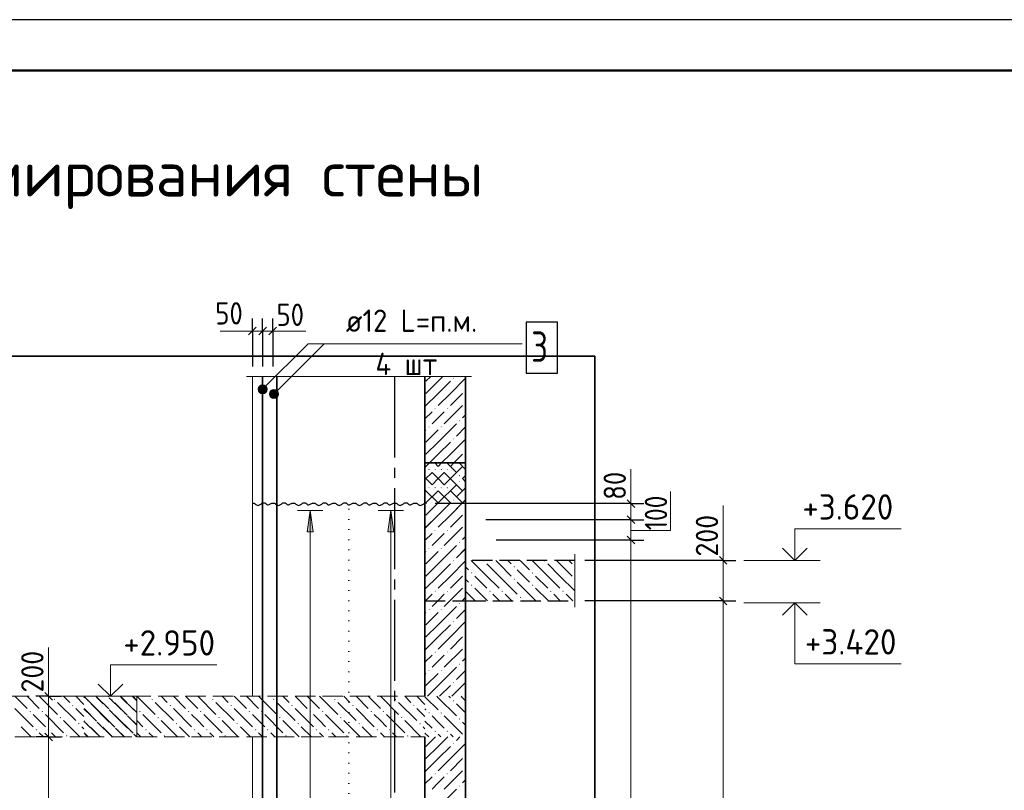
# Model space of a CAD drawing. Header units: millimetres. Extents: x 0 to 50400, y 0 to 35640.
# Tile 12 of 13: x 27221 to 38863, y 26524 to 35640. Entities that reach past the tile are written whole.
import ezdxf

# ---------------------------------------------------------------- set-up
doc = ezdxf.new("R2010")
doc.units = ezdxf.units.MM
for name, pattern in [('______2', [324, 240, -84]), ('______5', [1320, 960, -120, 120, -120]), ('______9', [120, 0, -120])]:
    doc.linetypes.add(name, pattern=pattern)
for name, color, linetype, lineweight in [('Standard', 7, 'Continuous', 25), ('Высотные отметки', 7, 'Continuous', 25), ('ЖБ Лестница', 52, 'Continuous', 25), ('ЖБ Перекрытие верхний уровень', 7, 'Continuous', 35), ('ЖБ Стена верхний уровень', 7, 'Continuous', 35), ('Заголовок чертежа', 7, 'Continuous', 25), ('Общий02', 7, 'Continuous', 18), ('Позиционная метка линия выноска', 7, 'Continuous', 13), ('Позиционная метка номер позиции', 7, 'Continuous', 13), ('Примечания', 7, 'Continuous', 13), ('Размерная линия_ общее', 7, 'Continuous', 13), ('Сечения символ', 7, 'Continuous', 25)]:
    doc.layers.add(name, color=color, linetype=linetype, lineweight=lineweight)
doc.layers.add('Оси', color=7, linetype='______5', true_color=0x656565)
doc.layers.add('Стена обрамление Г-обр.', color=7, linetype='Continuous', true_color=0xa0a0a0)
doc.layers.add('Размерная выноска', color=7, linetype='Continuous')
doc.styles.add('ISOCPEUR', font='txt')

msp = doc.modelspace()

# ---------------------------------------------------------------- hatches: boundary and pattern name
at = {"layer": 'ЖБ Лестница', "linetype": 'Continuous', "lineweight": 18, "transparency": 33554687}
for points in [[(27625, 27600), (27633, 27607), (27641, 27600), (27633, 27592)], [(28022, 27583), (28029, 27591), (28037, 27583), (28029, 27575)], [(28303, 27594), (28311, 27602), (28319, 27594), (28311, 27586)], [(28778, 27600), (28786, 27607), (28794, 27600), (28786, 27592)], [(29498, 27600), (29506, 27607), (29514, 27600), (29506, 27592)], [(30218, 27600), (30226, 27607), (30234, 27600), (30226, 27592)], [(30938, 27600), (30946, 27607), (30954, 27600), (30946, 27592)], [(31658, 27600), (31666, 27607), (31674, 27600), (31666, 27592)], [(32342, 27583), (32349, 27591), (32357, 27583), (32349, 27575)], [(27841, 27528), (27849, 27535), (27857, 27528), (27849, 27520)], [(28238, 27511), (28245, 27519), (28253, 27511), (28245, 27503)], [(28519, 27522), (28527, 27530), (28535, 27522), (28527, 27514)], [(28994, 27528), (29002, 27535), (29010, 27528), (29002, 27520)], [(29714, 27528), (29722, 27535), (29730, 27528), (29722, 27520)], [(30434, 27528), (30442, 27535), (30450, 27528), (30442, 27520)], [(31154, 27528), (31162, 27535), (31170, 27528), (31162, 27520)], [(31874, 27528), (31882, 27535), (31890, 27528), (31882, 27520)], [(27337, 27456), (27345, 27463), (27353, 27456), (27345, 27448)], [(27481, 27456), (27489, 27463), (27497, 27456), (27489, 27448)], [(27697, 27384), (27705, 27391), (27713, 27384), (27705, 27376)], [(28094, 27367), (28101, 27375), (28109, 27367), (28101, 27359)], [(28303, 27450), (28311, 27458), (28319, 27450), (28311, 27442)], [(28454, 27439), (28461, 27447), (28469, 27439), (28461, 27431)], [(28519, 27378), (28527, 27386), (28535, 27378), (28527, 27370)], [(28598, 27439), (28605, 27446), (28605, 27431)], [(28634, 27456), (28642, 27463), (28650, 27456), (28642, 27448)], [(28850, 27384), (28858, 27391), (28866, 27384), (28858, 27376)], [(29210, 27456), (29218, 27463), (29226, 27456), (29218, 27448)], [(29354, 27456), (29362, 27463), (29370, 27456), (29362, 27448)], [(29570, 27384), (29578, 27391), (29586, 27384), (29578, 27376)], [(29930, 27456), (29938, 27463), (29946, 27456), (29938, 27448)], [(30074, 27456), (30082, 27463), (30090, 27456), (30082, 27448)], [(30290, 27384), (30298, 27391), (30306, 27384), (30298, 27376)], [(30650, 27456), (30658, 27463), (30666, 27456), (30658, 27448)], [(30794, 27456), (30802, 27463), (30810, 27456), (30802, 27448)], [(31010, 27384), (31018, 27391), (31026, 27384), (31018, 27376)], [(31370, 27456), (31378, 27463), (31386, 27456), (31378, 27448)], [(31514, 27456), (31522, 27463), (31530, 27456), (31522, 27448)], [(31730, 27384), (31738, 27391), (31746, 27384), (31738, 27376)], [(32054, 27439), (32061, 27447), (32069, 27439), (32061, 27431)], [(32198, 27439), (32205, 27447), (32213, 27439), (32205, 27431)], [(32414, 27367), (32421, 27375), (32429, 27367), (32421, 27359)], [(27409, 27240), (27417, 27247), (27425, 27240), (27417, 27232)], [(27553, 27240), (27561, 27247), (27569, 27240), (27561, 27232)], [(27913, 27312), (27921, 27319), (27929, 27312), (27921, 27304)], [(28015, 27306), (28023, 27314), (28031, 27306), (28023, 27298)], [(28159, 27306), (28167, 27314), (28175, 27306), (28167, 27298)], [(28310, 27295), (28317, 27303), (28325, 27295), (28317, 27287)], [(28375, 27234), (28383, 27242), (28391, 27234), (28383, 27226)], [(28706, 27240), (28714, 27247), (28722, 27240), (28714, 27232)], [(29066, 27312), (29074, 27319), (29082, 27312), (29074, 27304)], [(29282, 27240), (29290, 27247), (29298, 27240), (29290, 27232)], [(29426, 27240), (29434, 27247), (29442, 27240), (29434, 27232)], [(29786, 27312), (29794, 27319), (29802, 27312), (29794, 27304)], [(30002, 27240), (30010, 27247), (30018, 27240), (30010, 27232)], [(30146, 27240), (30154, 27247), (30162, 27240), (30154, 27232)], [(30506, 27312), (30514, 27319), (30522, 27312), (30514, 27304)], [(30722, 27240), (30730, 27247), (30738, 27240), (30730, 27232)], [(30866, 27240), (30874, 27247), (30882, 27240), (30874, 27232)], [(31226, 27312), (31234, 27319), (31242, 27312), (31234, 27304)], [(31442, 27240), (31450, 27247), (31458, 27240), (31450, 27232)], [(31586, 27240), (31594, 27247), (31602, 27240), (31594, 27232)], [(31946, 27312), (31954, 27319), (31962, 27312), (31954, 27304)], [(27769, 27168), (27777, 27175), (27785, 27168), (27777, 27160)], [(28170, 27156), (28173, 27159), (28176, 27156)], [(28526, 27223), (28533, 27231), (28541, 27223), (28533, 27215)], [(28591, 27162), (28599, 27170), (28606, 27163), (28606, 27161), (28601, 27156), (28598, 27156)], [(28922, 27168), (28930, 27175), (28938, 27168), (28930, 27160)], [(29642, 27168), (29650, 27175), (29658, 27168), (29650, 27160)], [(30362, 27168), (30370, 27175), (30378, 27168), (30370, 27160)], [(31082, 27168), (31090, 27175), (31098, 27168), (31090, 27160)], [(31802, 27168), (31810, 27175), (31818, 27168), (31810, 27160)], [(32126, 27223), (32133, 27231), (32141, 27223), (32133, 27215)], [(32270, 27223), (32277, 27231), (32285, 27223), (32277, 27215)], [(32490, 27156), (32493, 27158), (32493, 27156)]]:
    msp.add_hatch(color=7, dxfattribs=at).paths.add_polyline_path(points, flags=16)
at = {"layer": 'ЖБ Перекрытие верхний уровень', "linetype": 'Continuous', "lineweight": 18, "transparency": 33554687}
for points in [[(32054, 30319), (32061, 30327), (32069, 30319), (32061, 30311)], [(32198, 30319), (32205, 30327), (32213, 30319), (32205, 30311)], [(32414, 30247), (32421, 30255), (32429, 30247), (32421, 30239)], [(32126, 30103), (32133, 30111), (32141, 30103), (32133, 30095)], [(32270, 30103), (32277, 30111), (32285, 30103), (32277, 30095)], [(32486, 30031), (32493, 30038), (32493, 30023)], [(32487, 29815), (32493, 29820), (32493, 29809)], [(32127, 29599), (32133, 29605), (32139, 29599), (32133, 29593)], [(32271, 29599), (32277, 29605), (32283, 29599), (32277, 29593)], [(32487, 29671), (32493, 29676), (32493, 29665)], [(32415, 29455), (32421, 29461), (32427, 29455), (32421, 29449)], [(32055, 29383), (32061, 29389), (32067, 29383), (32061, 29377)], [(32199, 29383), (32205, 29389), (32211, 29383), (32205, 29377)], [(32343, 29239), (32349, 29245), (32355, 29239), (32349, 29233)], [(32702, 29239), (32706, 29244), (32712, 29244), (32717, 29239), (32709, 29231)], [(33422, 29239), (33426, 29244), (33432, 29244), (33437, 29239), (33429, 29231)], [(33062, 29167), (33069, 29175), (33077, 29167), (33069, 29159)], [(33782, 29167), (33783, 29168), (33783, 29165)], [(32487, 29095), (32493, 29100), (32493, 29089)], [(32558, 29095), (32565, 29103), (32573, 29095), (32565, 29087)], [(33062, 29023), (33069, 29031), (33077, 29023), (33069, 29015)], [(33278, 29095), (33285, 29103), (33293, 29095), (33285, 29087)], [(33782, 29023), (33783, 29024), (33783, 29021)], [(32127, 28879), (32133, 28885), (32139, 28879), (32133, 28873)], [(32271, 28879), (32277, 28885), (32283, 28879), (32277, 28873)], [(32487, 28951), (32493, 28956), (32493, 28945)], [(32558, 28951), (32565, 28959), (32573, 28951), (32565, 28943)], [(32774, 28879), (32781, 28887), (32789, 28879), (32781, 28871)], [(32918, 28879), (32925, 28887), (32933, 28879), (32925, 28871)], [(33278, 28951), (33285, 28959), (33293, 28951), (33285, 28943)], [(33494, 28879), (33501, 28887), (33509, 28879), (33501, 28871)], [(33638, 28879), (33645, 28887), (33653, 28879), (33645, 28871)], [(33134, 28807), (33141, 28815), (33149, 28807), (33141, 28799)]]:
    msp.add_hatch(color=7, dxfattribs=at).paths.add_polyline_path(points, flags=16)
at = {"layer": 'ЖБ Стена верхний уровень', "linetype": 'Continuous', "lineweight": 18, "transparency": 33554687}
for points in [[(32343, 31399), (32349, 31405), (32355, 31399), (32349, 31393)], [(32487, 31255), (32493, 31261), (32493, 31249)], [(32487, 31111), (32493, 31117), (32493, 31105)], [(32127, 31039), (32133, 31045), (32139, 31039), (32133, 31033)], [(32271, 31039), (32277, 31045), (32283, 31039), (32277, 31033)], [(32415, 30895), (32421, 30901), (32427, 30895), (32421, 30889)], [(32055, 30823), (32061, 30829), (32067, 30823), (32061, 30817)], [(32199, 30823), (32205, 30829), (32211, 30823), (32205, 30817)], [(32343, 30679), (32349, 30685), (32355, 30679), (32349, 30673)], [(32487, 30535), (32493, 30541), (32493, 30529)], [(32487, 30391), (32492, 30396), (32493, 30396), (32493, 30385)], [(32492, 30396), (32493, 30397), (32493, 30396)], [(32127, 30319), (32133, 30325), (32139, 30319), (32133, 30313)], [(32271, 30319), (32277, 30325), (32283, 30319), (32277, 30313)], [(32415, 30175), (32421, 30181), (32427, 30175), (32421, 30169)], [(32055, 30103), (32061, 30109), (32067, 30103), (32061, 30097)], [(32199, 30103), (32205, 30109), (32211, 30103), (32205, 30097)], [(32343, 29959), (32349, 29965), (32355, 29959), (32349, 29953)], [(32487, 29815), (32493, 29821), (32493, 29809)], [(32127, 29599), (32133, 29605), (32139, 29599), (32133, 29593)], [(32271, 29599), (32277, 29605), (32283, 29599), (32277, 29593)], [(32487, 29671), (32493, 29677), (32493, 29665)], [(32415, 29455), (32421, 29461), (32427, 29455), (32421, 29449)], [(32055, 29383), (32061, 29389), (32067, 29383), (32061, 29377)], [(32199, 29383), (32205, 29389), (32211, 29383), (32205, 29377)], [(32343, 29239), (32349, 29245), (32355, 29239), (32349, 29233)], [(32487, 29095), (32493, 29101), (32493, 29089)], [(32127, 28879), (32133, 28885), (32139, 28879), (32133, 28873)], [(32271, 28879), (32277, 28885), (32283, 28879), (32277, 28873)], [(32487, 28951), (32493, 28957), (32493, 28945)], [(32055, 28663), (32061, 28669), (32067, 28663), (32061, 28657)], [(32199, 28663), (32205, 28669), (32211, 28663), (32205, 28657)], [(32415, 28735), (32421, 28741), (32427, 28735), (32421, 28729)], [(32343, 28519), (32349, 28525), (32355, 28519), (32349, 28513)], [(32487, 28375), (32493, 28381), (32493, 28369)], [(32487, 28231), (32493, 28237), (32493, 28225)], [(32127, 28159), (32133, 28165), (32139, 28159), (32133, 28153)], [(32271, 28159), (32277, 28165), (32283, 28159), (32277, 28153)], [(32055, 27943), (32061, 27949), (32067, 27943), (32061, 27937)], [(32199, 27943), (32205, 27949), (32211, 27943), (32205, 27937)], [(32415, 28015), (32421, 28021), (32427, 28015), (32421, 28009)], [(32343, 27799), (32349, 27805), (32355, 27799), (32349, 27793)], [(32487, 27655), (32493, 27661), (32493, 27649)], [(32493, 27516), (32493, 27517), (32493, 27505), (32493, 27505)], [(32343, 27079), (32349, 27085), (32355, 27079), (32349, 27073)], [(32487, 26935), (32493, 26941), (32493, 26929)], [(32487, 26791), (32493, 26797), (32493, 26785)], [(32127, 26719), (32133, 26725), (32139, 26719), (32133, 26713)], [(32271, 26719), (32277, 26725), (32283, 26719), (32277, 26713)], [(32415, 26575), (32421, 26581), (32427, 26575), (32421, 26569)]]:
    msp.add_hatch(color=7, dxfattribs=at).paths.add_polyline_path(points, flags=16)
at = {"layer": 'Общий02', "linetype": 'Continuous', "lineweight": 13, "transparency": 33554687}
for points in [[(30621, 29582), (30657, 29834), (30693, 29582)], [(31573, 29582), (31609, 29834), (31645, 29582)]]:
    msp.add_hatch(color=7, dxfattribs=at).paths.add_polyline_path(points, flags=16)
at = {"layer": 'Позиционная метка линия выноска', "linetype": 'Continuous', "lineweight": 13, "transparency": 33554687}
for points in [[(30145, 31254), (30080, 31320), (30055, 31306)], [(30145, 31282), (30107, 31320), (30080, 31320)], [(30145, 31282), (30080, 31320), (30145, 31254)], [(30107, 31320), (30145, 31282), (30132, 31306)], [(30132, 31230), (30055, 31306), (30041, 31282)], [(30132, 31230), (30041, 31282), (30107, 31216)], [(30107, 31216), (30041, 31282), (30041, 31254)], [(30107, 31216), (30041, 31254), (30080, 31216)], [(30080, 31216), (30041, 31254), (30055, 31230)], [(30145, 31254), (30055, 31306), (30132, 31230)], [(30266, 31172), (30190, 31249), (30176, 31224)], [(30266, 31172), (30176, 31224), (30241, 31159)], [(30241, 31159), (30176, 31224), (30176, 31197)], [(30280, 31197), (30214, 31263), (30190, 31249)], [(30280, 31197), (30190, 31249), (30266, 31172)], [(30280, 31224), (30241, 31263), (30214, 31263)], [(30280, 31224), (30214, 31263), (30280, 31197)], [(30241, 31263), (30280, 31224), (30266, 31249)], [(30241, 31159), (30176, 31197), (30214, 31159)], [(30214, 31159), (30176, 31197), (30190, 31172)]]:
    msp.add_hatch(color=7, dxfattribs=at).paths.add_polyline_path(points)

# ---------------------------------------------------------------- linework, layer by layer
at = {"layer": 'Standard', "color": 7, "linetype": 'Continuous', "lineweight": -3, "transparency": 33554687}
for p, q in [((29973, 31957), (29973, 32107)), ((30093, 31957), (30093, 32107)), ((30213, 31957), (30213, 32107)), ((29973, 31957), (29973, 31807)), ((29973, 31957), (29973, 31539)), ((30093, 31957), (30093, 31807)), ((30093, 31957), (30093, 31539)), ((30213, 31957), (30213, 31807)), ((30213, 31957), (30213, 31539)), ((34449, 29916), (34299, 29916)), ((34449, 29916), (34599, 29916)), ((34449, 29724), (34299, 29724)), ((34449, 29724), (34599, 29724)), ((34449, 29484), (34299, 29484)), ((34449, 29484), (34599, 29484))]:
    msp.add_line(p, q, dxfattribs=at)
at = {"layer": 'Standard', "color": 7, "linetype": 'Continuous', "lineweight": 13, "transparency": 33554687}
for p, q in [((29973, 31957), (29883, 31957)), ((29973, 31957), (30093, 31957)), ((30093, 31957), (30213, 31957)), ((30213, 31957), (30303, 31957)), ((34449, 29916), (34449, 30006)), ((34449, 29724), (34449, 29484)), ((34449, 29484), (34449, 20364))]:
    msp.add_line(p, q, dxfattribs=at)
at = {"layer": 'Standard', "color": 7, "linetype": 'Continuous', "lineweight": 25, "transparency": 33554687}
for p, q in [((29928, 31912), (30018, 32002)), ((30048, 31912), (30138, 32002)), ((30168, 31912), (30258, 32002)), ((34404, 29961), (34494, 29871)), ((34404, 29769), (34494, 29679)), ((34404, 29529), (34494, 29439))]:
    msp.add_line(p, q, dxfattribs=at)
msp.add_lwpolyline([(0, 0), (50400, 0), (50400, 35640), (0, 35640), (0, 0)], close=True, dxfattribs=at)
at = {"layer": 'Standard', "color": 7, "linetype": 'Continuous', "lineweight": 13, "transparency": 33554687}
for points in [[(50400, 35640), (0, 35640), (0, 0), (50400, 0), (50400, 35640)], [(34449, 29916), (34449, 29846), (34449, 29846), (34449, 29794), (34449, 29794), (34449, 29724)]]:
    msp.add_lwpolyline(points, dxfattribs=at)
at = {"layer": 'Standard', "color": 7, "linetype": 'Continuous', "lineweight": 50, "transparency": 33554687}
msp.add_lwpolyline([(2400, 35040), (49800, 35040), (49800, 600), (2400, 600), (2400, 35040)], close=True, dxfattribs=at)
at = {"layer": 'Standard', "color": 254, "linetype": 'Continuous', "lineweight": 35, "true_color": 0xc4c4ff, "transparency": 33554687}
msp.add_lwpolyline([(21926, 18787), (34023, 18787), (34023, 31659), (21926, 31659), (21926, 18787)], dxfattribs=at)
at = {"layer": 'Standard', "color": 7, "linetype": 'Continuous', "lineweight": -3, "transparency": 33554687}
for points in [[(34449, 29916), (34436, 29916), (34436, 29916), (34429, 29916), (34429, 29916), (34429, 29916), (34429, 29916), (32133, 29916)], [(34449, 29724), (34429, 29724), (34429, 29724), (34429, 29724), (34429, 29724), (32733, 29724)], [(34449, 29484), (34429, 29484), (34429, 29484), (34429, 29484), (34429, 29484), (32853, 29484)]]:
    msp.add_lwpolyline(points, dxfattribs=at)
at = {"layer": 'Высотные отметки', "color": 7, "linetype": 'Continuous', "lineweight": 35, "transparency": 33554687}
for p, q in [((36385, 29244), (36240, 29389)), ((36385, 29244), (36240, 29389)), ((36385, 29244), (36531, 29389)), ((36385, 29244), (36531, 29389)), ((36385, 28740), (36240, 28594)), ((36385, 28740), (36240, 28594)), ((36385, 28740), (36531, 28594)), ((36385, 28740), (36531, 28594)), ((28294, 27636), (28148, 27781)), ((28294, 27636), (28148, 27781)), ((28294, 27636), (28439, 27781)), ((28294, 27636), (28439, 27781))]:
    msp.add_line(p, q, dxfattribs=at)
at = {"layer": 'Высотные отметки', "color": 7, "linetype": 'Continuous', "lineweight": 13, "transparency": 33554687}
for p, q in [((35785, 29244), (36685, 29244)), ((35785, 29244), (36685, 29244)), ((35785, 28740), (36685, 28740)), ((35785, 28740), (36685, 28740)), ((27694, 27636), (28594, 27636)), ((27694, 27636), (28594, 27636))]:
    msp.add_line(p, q, dxfattribs=at)
for points in [[(36385, 29244), (36385, 29616), (37645, 29616)], [(36385, 29244), (36385, 29616), (37645, 29616)], [(36385, 28740), (36385, 28020), (37645, 28020)], [(36385, 28740), (36385, 28020), (37645, 28020)], [(28294, 27636), (28294, 28008), (29554, 28008)], [(28294, 27636), (28294, 28008), (29554, 28008)]]:
    msp.add_lwpolyline(points, dxfattribs=at)
at = {"layer": 'ЖБ Лестница', "color": 7, "linetype": '______2', "lineweight": 13, "transparency": 33554687}
for p, q in [((27981, 27636), (24573, 27636)), ((28605, 27636), (27981, 27636)), ((27982, 27636), (28606, 27636)), ((28605, 27156), (28605, 27636)), ((28606, 27636), (28606, 27156)), ((32013, 27636), (28606, 27636)), ((24573, 27156), (27981, 27156)), ((27981, 27156), (28605, 27156)), ((27982, 27156), (28606, 27156)), ((28606, 27156), (32013, 27156))]:
    msp.add_line(p, q, dxfattribs=at)
at = {"layer": 'ЖБ Лестница', "color": 9, "linetype": 'Continuous', "lineweight": 18, "true_color": 0xc7c7c7, "transparency": 33554687}
for p, q in [((27165, 27636), (27309, 27492)), ((27309, 27636), (27453, 27492)), ((27453, 27636), (27669, 27420)), ((27813, 27564), (27741, 27636)), ((27885, 27636), (27981, 27540)), ((27981, 27631), (27993, 27619)), ((27987, 27630), (28131, 27486)), ((28137, 27619), (28121, 27636)), ((28131, 27630), (28125, 27636)), ((28131, 27630), (28275, 27486)), ((28209, 27547), (28137, 27619)), ((28269, 27636), (28275, 27630)), ((28281, 27619), (28425, 27475)), ((28425, 27619), (28409, 27636)), ((28414, 27636), (28491, 27558)), ((28425, 27619), (28569, 27475)), ((28553, 27636), (28569, 27619)), ((28606, 27587), (28558, 27636)), ((28569, 27619), (28605, 27583)), ((28966, 27564), (28894, 27636)), ((29038, 27636), (29182, 27492)), ((29182, 27636), (29326, 27492)), ((29326, 27636), (29542, 27420)), ((29686, 27564), (29614, 27636)), ((29758, 27636), (29902, 27492)), ((29902, 27636), (30046, 27492)), ((30046, 27636), (30262, 27420)), ((30406, 27564), (30334, 27636)), ((30478, 27636), (30622, 27492)), ((30622, 27636), (30766, 27492)), ((30766, 27636), (30982, 27420)), ((31126, 27564), (31054, 27636)), ((31198, 27636), (31342, 27492)), ((31342, 27636), (31486, 27492)), ((31486, 27636), (31702, 27420)), ((31846, 27564), (31774, 27636)), ((31918, 27636), (32013, 27540)), ((32025, 27619), (32013, 27631)), ((32025, 27619), (32169, 27475)), ((32153, 27636), (32169, 27619)), ((32169, 27619), (32385, 27403)), ((32297, 27636), (32313, 27619)), ((32457, 27619), (32441, 27636)), ((32493, 27583), (32457, 27619)), ((27165, 27492), (27381, 27276)), ((27669, 27564), (27885, 27348)), ((27885, 27492), (27981, 27396)), ((27981, 27487), (28065, 27403)), ((27987, 27486), (27982, 27491)), ((27987, 27486), (28131, 27342)), ((28065, 27547), (28281, 27331)), ((28131, 27486), (28347, 27270)), ((28281, 27475), (28497, 27259)), ((28419, 27486), (28347, 27558)), ((28491, 27414), (28419, 27486)), ((28563, 27486), (28606, 27443)), ((28822, 27564), (29038, 27348)), ((29038, 27492), (29254, 27276)), ((29542, 27564), (29758, 27348)), ((29758, 27492), (29974, 27276)), ((30262, 27564), (30478, 27348)), ((30478, 27492), (30694, 27276)), ((30982, 27564), (31198, 27348)), ((31198, 27492), (31414, 27276)), ((31702, 27564), (31918, 27348)), ((31918, 27492), (32013, 27396)), ((32013, 27487), (32025, 27475)), ((32385, 27547), (32493, 27439)), ((27453, 27348), (27381, 27420)), ((27525, 27420), (27741, 27204)), ((28347, 27414), (28563, 27198)), ((28569, 27331), (28497, 27403)), ((28678, 27420), (28894, 27204)), ((29326, 27348), (29254, 27420)), ((29398, 27420), (29614, 27204)), ((30046, 27348), (29974, 27420)), ((30118, 27420), (30334, 27204)), ((30766, 27348), (30694, 27420)), ((30838, 27420), (31054, 27204)), ((31486, 27348), (31414, 27420)), ((31558, 27420), (31774, 27204)), ((32169, 27331), (32097, 27403)), ((32241, 27403), (32457, 27187)), ((27357, 27156), (27237, 27276)), ((27525, 27276), (27453, 27348)), ((27741, 27348), (27933, 27156)), ((27981, 27252), (27957, 27276)), ((27981, 27343), (28137, 27187)), ((27982, 27347), (27987, 27342)), ((28131, 27198), (28059, 27270)), ((28137, 27331), (28313, 27156)), ((28203, 27270), (28317, 27156)), ((28457, 27156), (28353, 27259)), ((28563, 27342), (28606, 27299)), ((28605, 27295), (28569, 27331)), ((28678, 27276), (28606, 27348)), ((28894, 27348), (29086, 27156)), ((29230, 27156), (29110, 27276)), ((29398, 27276), (29326, 27348)), ((29614, 27348), (29806, 27156)), ((29950, 27156), (29830, 27276)), ((30118, 27276), (30046, 27348)), ((30334, 27348), (30526, 27156)), ((30670, 27156), (30550, 27276)), ((30838, 27276), (30766, 27348)), ((31054, 27348), (31246, 27156)), ((31390, 27156), (31270, 27276)), ((31558, 27276), (31486, 27348)), ((31774, 27348), (31966, 27156)), ((32013, 27252), (31990, 27276)), ((32013, 27343), (32097, 27259)), ((32241, 27259), (32169, 27331)), ((32457, 27331), (32493, 27295)), ((27453, 27204), (27501, 27156)), ((27597, 27204), (27645, 27156)), ((27982, 27203), (28029, 27156)), ((27993, 27187), (28025, 27156)), ((28174, 27156), (28131, 27198)), ((28419, 27198), (28461, 27156)), ((28569, 27187), (28601, 27156)), ((28606, 27204), (28654, 27156)), ((28750, 27204), (28798, 27156)), ((29326, 27204), (29374, 27156)), ((29470, 27204), (29518, 27156)), ((30046, 27204), (30094, 27156)), ((30190, 27204), (30238, 27156)), ((30766, 27204), (30814, 27156)), ((30910, 27204), (30958, 27156)), ((31486, 27204), (31534, 27156)), ((31630, 27204), (31678, 27156)), ((32057, 27156), (32013, 27199)), ((32169, 27187), (32201, 27156)), ((32313, 27187), (32345, 27156))]:
    msp.add_line(p, q, dxfattribs=at)
msp.add_lwpolyline([(28606, 27636), (28606, 27636), (28822, 27420)], dxfattribs=at)
at = {"layer": 'ЖБ Перекрытие верхний уровень', "color": 7, "linetype": '______2', "lineweight": 25, "transparency": 33554687}
for p, q in [((32013, 30396), (32013, 29916)), ((32493, 30396), (32013, 30396)), ((32493, 29916), (32493, 30396)), ((32013, 29916), (32013, 28764)), ((32493, 29244), (32493, 29916)), ((33783, 29244), (32493, 29244)), ((32013, 28764), (32493, 28764)), ((32493, 28764), (33783, 28764))]:
    msp.add_line(p, q, dxfattribs=at)
at = {"layer": 'ЖБ Перекрытие верхний уровень', "color": 9, "linetype": 'Continuous', "lineweight": 18, "true_color": 0xc7c7c7, "transparency": 33554687}
for p, q in [((32129, 30396), (32169, 30355)), ((32273, 30396), (32385, 30283)), ((32417, 30396), (32493, 30319)), ((32013, 30367), (32025, 30355)), ((32169, 30211), (32097, 30283)), ((32241, 30283), (32457, 30067)), ((32013, 30223), (32097, 30139)), ((32241, 30139), (32169, 30211)), ((32457, 30211), (32493, 30175)), ((32169, 29923), (32013, 30079)), ((32169, 30067), (32313, 29923)), ((32313, 30067), (32465, 29916)), ((32025, 29923), (32033, 29916)), ((32169, 29923), (32177, 29916)), ((32745, 29059), (32561, 29244)), ((32889, 29203), (32849, 29244)), ((32993, 29244), (33033, 29203)), ((33137, 29244), (33249, 29131)), ((33465, 29059), (33281, 29244)), ((33609, 29203), (33569, 29244)), ((33713, 29244), (33753, 29203)), ((32493, 29167), (32529, 29131)), ((32745, 29203), (32889, 29059)), ((32889, 29203), (33033, 29059)), ((33177, 29059), (33105, 29131)), ((33465, 29203), (33609, 29059)), ((33609, 29203), (33753, 29059)), ((32529, 28987), (32493, 29023)), ((32601, 29059), (32745, 28915)), ((32745, 29059), (32889, 28915)), ((32889, 29059), (33105, 28843)), ((33249, 28987), (33177, 29059)), ((33321, 29059), (33465, 28915)), ((33465, 29059), (33609, 28915)), ((33609, 29059), (33783, 28885)), ((32493, 28879), (32601, 28771)), ((32601, 28915), (32753, 28764)), ((33105, 28987), (33321, 28771)), ((33321, 28915), (33473, 28764)), ((32889, 28771), (32817, 28843)), ((32897, 28764), (32889, 28771)), ((32961, 28843), (33041, 28764)), ((33177, 28771), (33185, 28764)), ((33609, 28771), (33537, 28843)), ((33617, 28764), (33609, 28771)), ((33681, 28843), (33761, 28764))]:
    msp.add_line(p, q, dxfattribs=at)
at = {"layer": 'ЖБ Перекрытие верхний уровень', "color": 251, "linetype": 'Continuous', "lineweight": 18, "true_color": 0x494949, "transparency": 33554687}
for p, q in [((32162, 29916), (32025, 29779)), ((32306, 29916), (32169, 29779)), ((32313, 29779), (32450, 29916)), ((32169, 29779), (32013, 29622)), ((32313, 29779), (32169, 29635)), ((32457, 29779), (32313, 29635)), ((32457, 29635), (32241, 29419)), ((32097, 29563), (32013, 29478)), ((32097, 29419), (32169, 29491)), ((32169, 29491), (32241, 29563)), ((32493, 29526), (32457, 29491)), ((32025, 29347), (32013, 29334)), ((32169, 29347), (32025, 29203)), ((32169, 29203), (32385, 29419)), ((32493, 29382), (32385, 29275)), ((32313, 29059), (32493, 29238)), ((32169, 29203), (32025, 29059)), ((32313, 29203), (32169, 29059)), ((32169, 29059), (32013, 28902)), ((32313, 29059), (32169, 28915)), ((32457, 29059), (32313, 28915)), ((32457, 28915), (32306, 28764)), ((32097, 28843), (32018, 28764)), ((32162, 28764), (32169, 28771)), ((32169, 28771), (32241, 28843)), ((32493, 28806), (32457, 28771))]:
    msp.add_line(p, q, dxfattribs=at)
at = {"layer": 'ЖБ Стена верхний уровень', "color": 7, "linetype": 'Continuous', "lineweight": 18, "transparency": 33554687}
for p, q in [((29973, 31419), (29973, 30396)), ((29973, 30396), (29973, 27636)), ((29973, 27156), (29973, 20172))]:
    msp.add_line(p, q, dxfattribs=at)
at = {"layer": 'ЖБ Стена верхний уровень', "color": 7, "linetype": 'Continuous', "lineweight": 35, "transparency": 33554687}
for p, q in [((32013, 31419), (32013, 30396)), ((32493, 30396), (32493, 31419)), ((32013, 30396), (32013, 27636)), ((32493, 30396), (32013, 30396)), ((32013, 30396), (32493, 30396)), ((32493, 20172), (32493, 30396)), ((32013, 27156), (32013, 20172))]:
    msp.add_line(p, q, dxfattribs=at)
at = {"layer": 'ЖБ Стена верхний уровень', "color": 251, "linetype": 'Continuous', "lineweight": 18, "true_color": 0x494949, "transparency": 33554687}
for p, q in [((32082, 31419), (32025, 31363)), ((32169, 31363), (32025, 31219)), ((32169, 31363), (32226, 31419)), ((32313, 31363), (32169, 31219)), ((32313, 31219), (32493, 31399)), ((32169, 31219), (32013, 31063)), ((32313, 31219), (32169, 31075)), ((32457, 31219), (32313, 31075)), ((32097, 31003), (32013, 30919)), ((32169, 30931), (32241, 31003)), ((32457, 31075), (32241, 30859)), ((32493, 30967), (32457, 30931)), ((32097, 30859), (32169, 30931)), ((32169, 30643), (32385, 30859)), ((32025, 30787), (32013, 30775)), ((32169, 30787), (32025, 30643)), ((32493, 30823), (32385, 30715)), ((32169, 30643), (32025, 30499)), ((32313, 30643), (32169, 30499)), ((32313, 30499), (32493, 30679)), ((32066, 30396), (32013, 30343)), ((32169, 30499), (32066, 30396)), ((32210, 30396), (32169, 30355)), ((32313, 30499), (32210, 30396)), ((32354, 30396), (32313, 30355)), ((32457, 30499), (32354, 30396)), ((32097, 30283), (32013, 30199)), ((32169, 30211), (32241, 30283)), ((32457, 30355), (32241, 30139)), ((32097, 30139), (32169, 30211)), ((32493, 30247), (32457, 30211)), ((32025, 30067), (32013, 30055)), ((32169, 30067), (32025, 29923)), ((32169, 29923), (32385, 30139)), ((32493, 30103), (32385, 29995)), ((32169, 29923), (32025, 29779)), ((32313, 29923), (32169, 29779)), ((32313, 29779), (32493, 29959)), ((32169, 29779), (32013, 29623)), ((32313, 29779), (32169, 29635)), ((32457, 29779), (32313, 29635)), ((32457, 29635), (32241, 29419)), ((32097, 29563), (32013, 29479)), ((32097, 29419), (32169, 29491)), ((32169, 29491), (32241, 29563)), ((32493, 29527), (32457, 29491)), ((32025, 29347), (32013, 29335)), ((32169, 29347), (32025, 29203)), ((32169, 29203), (32385, 29419)), ((32493, 29383), (32385, 29275)), ((32313, 29059), (32493, 29239)), ((32169, 29203), (32025, 29059)), ((32313, 29203), (32169, 29059)), ((32169, 29059), (32013, 28903)), ((32313, 29059), (32169, 28915)), ((32457, 29059), (32313, 28915)), ((32457, 28915), (32241, 28699)), ((32097, 28843), (32013, 28759)), ((32097, 28699), (32169, 28771)), ((32169, 28771), (32241, 28843)), ((32493, 28807), (32457, 28771)), ((32169, 28483), (32385, 28699)), ((32493, 28663), (32385, 28555)), ((32025, 28627), (32013, 28615)), ((32169, 28627), (32025, 28483)), ((32169, 28483), (32025, 28339)), ((32313, 28483), (32169, 28339)), ((32313, 28339), (32493, 28519)), ((32169, 28339), (32013, 28183)), ((32313, 28339), (32169, 28195)), ((32457, 28339), (32313, 28195)), ((32457, 28195), (32241, 27979)), ((32097, 28123), (32013, 28039)), ((32169, 28051), (32241, 28123)), ((32493, 28087), (32457, 28051)), ((32097, 27979), (32169, 28051)), ((32169, 27763), (32385, 27979)), ((32493, 27943), (32385, 27835)), ((32025, 27907), (32013, 27895)), ((32169, 27907), (32025, 27763)), ((32169, 27763), (32042, 27636)), ((32313, 27763), (32186, 27636)), ((32330, 27636), (32493, 27799)), ((32493, 27367), (32493, 27366)), ((32138, 27156), (32025, 27043)), ((32169, 27043), (32282, 27156)), ((32426, 27156), (32385, 27115)), ((32493, 27223), (32493, 27222)), ((32169, 27043), (32025, 26899)), ((32313, 27043), (32169, 26899)), ((32313, 26899), (32493, 27079)), ((32169, 26899), (32013, 26743)), ((32313, 26899), (32169, 26755)), ((32457, 26899), (32313, 26755)), ((32097, 26683), (32013, 26599)), ((32169, 26611), (32241, 26683)), ((32457, 26755), (32241, 26539)), ((32097, 26539), (32169, 26611)), ((32493, 26647), (32457, 26611)), ((32169, 26323), (32385, 26539))]:
    msp.add_line(p, q, dxfattribs=at)
at = {"layer": 'ЖБ Стена верхний уровень', "color": 253, "linetype": '______2', "lineweight": -3, "true_color": 0xababab, "transparency": 33554687}
for p, q in [((32013, 27636), (32013, 27636)), ((32013, 27156), (32013, 27156))]:
    msp.add_line(p, q, dxfattribs=at)
at = {"layer": 'Общий02', "color": 251, "linetype": 'Continuous', "lineweight": 13, "true_color": 0x494949, "transparency": 33554687}
for p, q in [((30807, 29834), (30507, 29834)), ((30621, 29582), (30657, 29834)), ((30657, 29834), (30657, 20410)), ((30657, 29834), (30657, 29834)), ((30657, 29834), (30657, 29834)), ((30657, 29834), (30657, 29834)), ((30657, 29834), (30693, 29582)), ((31759, 29834), (31459, 29834)), ((31573, 29582), (31609, 29834)), ((31609, 29834), (31609, 20410)), ((31609, 29834), (31609, 29834)), ((31609, 29834), (31609, 29834)), ((31609, 29834), (31609, 29834)), ((31609, 29834), (31645, 29582)), ((30693, 29582), (30621, 29582)), ((30657, 29582), (30657, 29564)), ((31645, 29582), (31573, 29582)), ((31609, 29582), (31609, 29564))]:
    msp.add_line(p, q, dxfattribs=at)
at = {"layer": 'Оси', "color": 8, "linetype": '______5', "lineweight": -3, "transparency": 33554687}
msp.add_line((31653, 31419), (31653, 17969), dxfattribs=at)
at = {"layer": 'Позиционная метка линия выноска', "color": 7, "linetype": 'Continuous', "lineweight": 13, "transparency": 33554687}
for p, q in [((30055, 31306), (30055, 31306)), ((30055, 31230), (30055, 31230)), ((30132, 31306), (30132, 31306)), ((30132, 31230), (30132, 31230)), ((30190, 31249), (30190, 31249)), ((30266, 31249), (30266, 31249)), ((30190, 31172), (30190, 31172)), ((30266, 31172), (30266, 31172))]:
    msp.add_line(p, q, dxfattribs=at)
for points in [[(30823, 31806), (30631, 31806), (30093, 31268)], [(33163, 31806), (30823, 31806), (30228, 31211)]]:
    msp.add_lwpolyline(points, dxfattribs=at)
for centre in [(30093, 31268), (30228, 31211)]:
    msp.add_circle(centre, 54, dxfattribs=at)
at = {"layer": 'Примечания', "color": 7, "linetype": 'Continuous', "lineweight": 25, "transparency": 33554687}
for points in [[(29973, 29920), (29982, 29920), (29992, 29919), (30000, 29915), (30007, 29910), (30013, 29904), (30020, 29899), (30029, 29896), (30039, 29894), (30048, 29896), (30057, 29899), (30065, 29903), (30072, 29908), (30079, 29914), (30086, 29919), (30094, 29924), (30103, 29926), (30113, 29925), (30122, 29923), (30129, 29918), (30135, 29912), (30142, 29906), (30150, 29902), (30160, 29901), (30169, 29904), (30177, 29907), (30185, 29911), (30194, 29915), (30202, 29919), (30211, 29921), (30213, 29921)], [(30213, 29920), (30222, 29920), (30232, 29919), (30240, 29915), (30247, 29910), (30253, 29904), (30260, 29899), (30269, 29896), (30279, 29894), (30288, 29896), (30297, 29899), (30305, 29903), (30312, 29908), (30319, 29914), (30326, 29919), (30334, 29924), (30343, 29926), (30353, 29925), (30362, 29923), (30369, 29918), (30375, 29912), (30382, 29906), (30390, 29902), (30400, 29901), (30409, 29904), (30417, 29907), (30425, 29911), (30434, 29915), (30442, 29919), (30451, 29921), (30453, 29921)], [(30453, 29920), (30462, 29920), (30472, 29919), (30480, 29915), (30487, 29910), (30493, 29904), (30500, 29899), (30509, 29896), (30519, 29894), (30528, 29896), (30537, 29899), (30545, 29903), (30552, 29908), (30559, 29914), (30566, 29919), (30574, 29924), (30583, 29926), (30593, 29925), (30602, 29923), (30609, 29918), (30615, 29912), (30622, 29906), (30630, 29902), (30640, 29901), (30649, 29904), (30657, 29907), (30665, 29911), (30674, 29915), (30682, 29919), (30691, 29921), (30693, 29921)], [(30693, 29920), (30702, 29920), (30712, 29919), (30720, 29915), (30727, 29910), (30733, 29904), (30740, 29899), (30749, 29896), (30759, 29894), (30768, 29896), (30777, 29899), (30785, 29903), (30792, 29908), (30799, 29914), (30806, 29919), (30814, 29924), (30823, 29926), (30833, 29925), (30842, 29923), (30849, 29918), (30855, 29912), (30862, 29906), (30870, 29902), (30880, 29901), (30889, 29904), (30897, 29907), (30906, 29911), (30914, 29915), (30922, 29919), (30931, 29921), (30933, 29921)], [(30933, 29920), (30942, 29920), (30952, 29919), (30960, 29915), (30967, 29910), (30973, 29904), (30980, 29899), (30989, 29896), (30999, 29894), (31008, 29896), (31017, 29899), (31025, 29903), (31032, 29908), (31039, 29914), (31046, 29919), (31054, 29924), (31063, 29926), (31073, 29925), (31082, 29923), (31089, 29918), (31095, 29912), (31102, 29906), (31110, 29902), (31120, 29901), (31129, 29904), (31137, 29907), (31146, 29911), (31154, 29915), (31162, 29919), (31171, 29921), (31173, 29921)], [(31173, 29920), (31182, 29920), (31192, 29919), (31200, 29915), (31207, 29910), (31213, 29904), (31220, 29899), (31229, 29896), (31239, 29894), (31248, 29896), (31257, 29899), (31265, 29903), (31272, 29908), (31279, 29914), (31286, 29919), (31294, 29924), (31303, 29926), (31313, 29925), (31322, 29923), (31329, 29918), (31335, 29912), (31342, 29906), (31350, 29902), (31360, 29901), (31369, 29904), (31377, 29907), (31386, 29911), (31394, 29915), (31402, 29919), (31411, 29921), (31413, 29921)], [(31413, 29920), (31422, 29920), (31432, 29919), (31440, 29915), (31447, 29910), (31453, 29904), (31460, 29899), (31469, 29896), (31479, 29894), (31488, 29896), (31497, 29899), (31505, 29903), (31512, 29908), (31519, 29914), (31526, 29919), (31534, 29924), (31543, 29926), (31553, 29925), (31562, 29923), (31569, 29918), (31575, 29912), (31582, 29906), (31590, 29902), (31600, 29901), (31609, 29904), (31617, 29907), (31626, 29911), (31634, 29915), (31642, 29919), (31651, 29921), (31653, 29921)], [(31653, 29920), (31662, 29920), (31672, 29919), (31680, 29915), (31687, 29910), (31693, 29904), (31700, 29899), (31709, 29896), (31719, 29894), (31728, 29896), (31737, 29899), (31745, 29903), (31752, 29908), (31759, 29914), (31766, 29919), (31774, 29924), (31783, 29926), (31793, 29925), (31802, 29923), (31809, 29918), (31815, 29912), (31822, 29906), (31830, 29902), (31840, 29901), (31849, 29904), (31857, 29907), (31866, 29911), (31874, 29915), (31882, 29919), (31891, 29921), (31893, 29921)], [(31893, 29920), (31902, 29920), (31912, 29919), (31920, 29915), (31927, 29910), (31933, 29904), (31940, 29899), (31949, 29896), (31959, 29894), (31968, 29896), (31977, 29899), (31985, 29903), (31992, 29908), (31999, 29914), (32006, 29919), (32013, 29923)]]:
    msp.add_lwpolyline(points, dxfattribs=at)
at = {"layer": 'Размерная выноска', "color": 7, "linetype": 'Continuous', "lineweight": 13, "transparency": 33554687}
for p, q in [((29973, 31957), (29592, 31957)), ((30213, 31957), (30605, 31957)), ((29901, 31419), (32085, 31419)), ((32565, 31419), (31941, 31419)), ((34449, 29738), (34449, 30321)), ((34915, 29596), (34915, 30057)), ((35539, 29244), (35539, 29894)), ((34449, 29596), (34915, 29596)), ((33783, 28692), (33783, 29316)), ((34449, 28764), (34449, 29275)), ((27563, 27636), (27563, 28212))]:
    msp.add_line(p, q, dxfattribs=at)
at = {"layer": 'Размерная линия_ общее', "color": 7, "linetype": 'Continuous', "lineweight": -3, "transparency": 33554687}
for p, q in [((35539, 29244), (35389, 29244)), ((35539, 29244), (35689, 29244)), ((35539, 28764), (35389, 28764)), ((35539, 28764), (35689, 28764)), ((27563, 27636), (27413, 27636)), ((27563, 27636), (27713, 27636)), ((27563, 27636), (27563, 27636)), ((27563, 27156), (27413, 27156)), ((27563, 27156), (27713, 27156)), ((27563, 27156), (27563, 27156))]:
    msp.add_line(p, q, dxfattribs=at)
at = {"layer": 'Размерная линия_ общее', "color": 7, "linetype": 'Continuous', "lineweight": 25, "transparency": 33554687}
for p, q in [((35584, 29199), (35494, 29289)), ((35584, 28719), (35494, 28809)), ((27608, 27591), (27518, 27681)), ((27608, 27111), (27518, 27201))]:
    msp.add_line(p, q, dxfattribs=at)
at = {"layer": 'Размерная линия_ общее', "color": 7, "linetype": 'Continuous', "lineweight": 13, "transparency": 33554687}
for p, q in [((35539, 29244), (35539, 29334)), ((35539, 28764), (35539, 29244)), ((35539, 20172), (35539, 28764)), ((27563, 27636), (27563, 27726)), ((27563, 27156), (27563, 27636))]:
    msp.add_line(p, q, dxfattribs=at)
at = {"layer": 'Размерная линия_ общее', "color": 7, "linetype": 'Continuous', "lineweight": -3, "transparency": 33554687}
for points in [[(35539, 29244), (35519, 29244), (35519, 29244), (33903, 29244)], [(35539, 28764), (35519, 28764), (35519, 28764), (33903, 28764)]]:
    msp.add_lwpolyline(points, dxfattribs=at)
at = {"layer": 'Размерная линия_ общее', "color": 7, "linetype": 'Continuous', "lineweight": 13, "transparency": 33554687}
msp.add_lwpolyline([(27563, 20172), (27563, 23227), (27563, 23227), (27563, 27156)], dxfattribs=at)
at = {"layer": 'Сечения символ', "color": 7, "linetype": '______9', "lineweight": 13, "transparency": 33554687}
msp.add_line((31113, 29848), (31113, 18850), dxfattribs=at)
at = {"layer": 'Стена обрамление Г-обр.', "color": 7, "linetype": 'Continuous', "lineweight": 35, "transparency": 33554687}
for p, q in [((30093, 20186), (30093, 31419)), ((30093, 20186), (30093, 31419)), ((30261, 20186), (30261, 31419)), ((30261, 20186), (30261, 31419))]:
    msp.add_line(p, q, dxfattribs=at)
at = {"layer": 'Стена обрамление Г-обр.', "color": 7, "linetype": 'Continuous', "lineweight": 25, "transparency": 33554687}
msp.add_lwpolyline([(33209, 31460), (33581, 31460), (33581, 32060), (33209, 32060), (33209, 31460)], dxfattribs=at)

# ---------------------------------------------------------------- texts
at = {"layer": 'Standard', "color": 7, "linetype": 'Continuous', "lineweight": 25, "transparency": 33554687, "char_height": 264, "attachment_point": 7, "style": 'ISOCPEUR'}
for insert, width in [((29534, 32034), 484.71), ((30258, 32017), 484.72)]:
    msp.add_mtext('\\W0.87;50', dxfattribs=dict(at, insert=insert, width=width))
at = {"layer": 'Standard', "color": 7, "linetype": 'Continuous', "lineweight": 25, "transparency": 33554687, "char_height": 264, "attachment_point": 7, "rotation": 90, "style": 'ISOCPEUR'}
for s, insert, width in [('\\W0.87;80', (34389, 29961), 484.72), ('\\W0.83;100', (34876, 29600), 610.29)]:
    msp.add_mtext(s, dxfattribs=dict(at, insert=insert, width=width))
at = {"layer": 'Высотные отметки', "color": 7, "linetype": 'Continuous', "lineweight": 25, "transparency": 33554687, "char_height": 300, "attachment_point": 7, "style": 'ISOCPEUR'}
for s, insert, width in [('\\W0.95;+3.620', (36475, 29726), 1281.45), ('\\W0.95;+2.950', (28446, 28118), 1281.44), ('\\W0.95;+3.420', (36505, 28130), 1311.69)]:
    msp.add_mtext(s, dxfattribs=dict(at, insert=insert, width=width))
at = {"layer": 'Заголовок чертежа', "color": 7, "linetype": 'Continuous', "lineweight": 50, "transparency": 33554687, "insert": (23843, 33401), "char_height": 540, "width": 9225.73, "attachment_point": 7, "style": 'ISOCPEUR'}
msp.add_mtext('\\W0.99;Схема армирования стены', dxfattribs=at)
at = {"layer": 'Позиционная метка номер позиции', "color": 7, "linetype": 'Continuous', "lineweight": 25, "transparency": 33554687, "insert": (31427, 31436), "char_height": 264, "width": 968.86, "attachment_point": 7, "style": 'ISOCPEUR'}
msp.add_mtext('\\W0.94;4 шт', dxfattribs=at)
at = {"layer": 'Размерная линия_ общее', "color": 7, "linetype": 'Continuous', "lineweight": 25, "transparency": 33554687, "char_height": 264, "width": 674.39, "attachment_point": 7, "rotation": 90, "style": 'ISOCPEUR'}
for insert in [(35479, 29289), (27503, 27681)]:
    msp.add_mtext('\\W0.91;200', dxfattribs=dict(at, insert=insert))
at = {"layer": 'Стена обрамление Г-обр.', "color": 7, "linetype": 'Continuous', "lineweight": 13, "transparency": 33554687, "attachment_point": 7, "style": 'ISOCPEUR'}
for s, insert, char_height, width in [('\\W0.94;ø12 L=п.м. ', (31076, 31947), 264, 1918.98), ('\\W0.78;3', (33269, 31592), 360, 391.69)]:
    msp.add_mtext(s, dxfattribs=dict(at, insert=insert, char_height=char_height, width=width))

doc.saveas('drawing.dxf')
